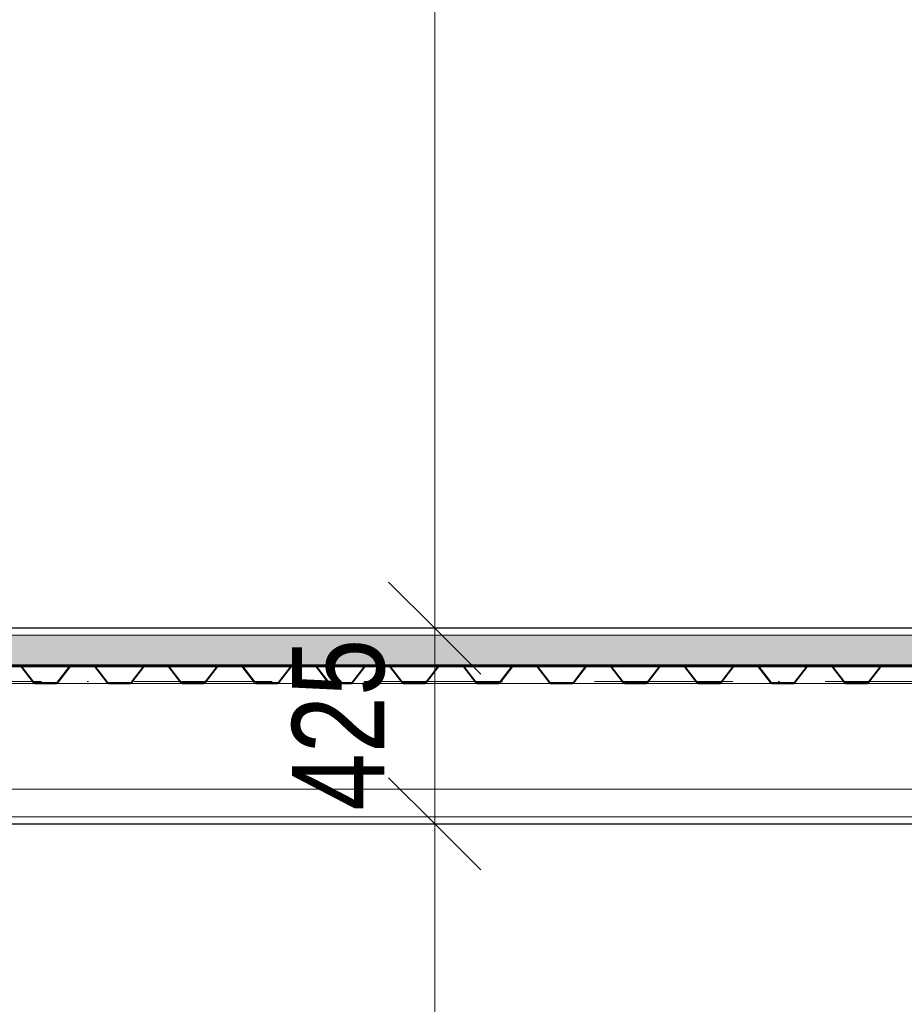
# Model space of a CAD drawing. Header units: millimetres. Extents: x 200776 to 378340, y -23587 to 19113.
# Tile 40 of 61: x 281309 to 283229, y 4283 to 6421. Entities that reach past the tile are written whole.
import ezdxf

# ---------------------------------------------------------------- set-up
doc = ezdxf.new("R2010")
doc.units = ezdxf.units.MM
doc.linetypes.add('Čerchovaná 3mm', pattern=[500, 300, -100, 0, -100])
for name, color, linetype, lineweight in [('CA_KOTY', 3, 'Continuous', 9), ('CA_KOTY-100', 3, 'Continuous', 9), ('CA_NEVHRA1', 3, 'Čerchovaná 3mm', 13), ('CA_PODLAHA', 1, 'Continuous', 25), ('CA_PODLAHA25', 7, 'Continuous', 13), ('CA_POHHRA18', 9, 'Continuous', 9), ('CA_REZY', 1, 'Continuous', 25), ('CA_SRAFY', 9, 'Continuous', 25), ('CA_ZARIZPRED', 8, 'Continuous', 13)]:
    doc.layers.add(name, color=color, linetype=linetype, lineweight=lineweight)
doc.styles.add('Arial_2', font='arial.ttf', dxfattribs={"width": 0.8, "height": 200})
doc.dimstyles.new('HP_Přímá_-_2_mm_Ariel_1-100', dxfattribs={"dimscale": 304.8, "dimtxt": 204.051879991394, "dimasz": 0.6561679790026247, "dimexe": 0.3280839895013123, "dimexo": 0.0625, "dimgap": 0.1640419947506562, "dimtad": 1, "dimdec": 0, "dimzin": 0, "dimdsep": 46, "dimtxsty": 'Arial_2', "dimblk1": 'OBLIQUE', "dimblk2": 'OBLIQUE', "dimsah": 1, "dimcen": 0.09, "dimazin": 0, "dimtfac": 1, "dimtdec": 4, "dimtix": 1, "dimtmove": 0, "dimatfit": 3, "dimfxl": 0.9842519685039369, "dimfxlon": 1, "dimtvp": 1, "dimtolj": 1, "dimtzin": 0, "dimarcsym": 2})

# ---------------------------------------------------------------- blocks, each defined once
blk = doc.blocks.new('ocelová kce final - 11542_003_OK-HALA_TaO-2_ET_AciS_2025-05-29_upr_dwg-2597525-Řez 1 - vestavek V9')
at = {"layer": 'CA_REZY'}
for p, q in [((289409.9999999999, 5099.999999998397), (274064.9999999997, 5099.999999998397)), ((274064.9999999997, 5018.999999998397), (289409.9999999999, 5018.999999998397)), ((281421.1483442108, 5018.999999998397), (281308.8969932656, 5018.999999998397)), ((281311.1995378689, 5016.71378417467), (281337.9420164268, 4981.644068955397)), ((281338.8004621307, 4982.286215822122), (281312.0579835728, 5017.355931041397)), ((281312.0587839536, 5017.3565305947), (281338.8012573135, 4982.286822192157)), ((281391.1987418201, 4982.286821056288), (281417.9412212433, 5017.356537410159)), ((281417.9420164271, 5017.355931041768), (281391.1995378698, 4982.286215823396)), ((281392.0579835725, 4981.644068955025), (281418.8004621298, 5016.713784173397)), ((281468.8071433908, 5018.999999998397), (281421.1928566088, 5018.999999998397)), ((281421.1928566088, 5017.927999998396), (281468.8071433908, 5017.927999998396)), ((281581.1483442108, 5018.999999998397), (281468.8969932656, 5018.999999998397)), ((281471.1995378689, 5016.71378417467), (281497.9420164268, 4981.644068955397)), ((281498.8004621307, 4982.286215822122), (281472.0579835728, 5017.355931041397)), ((281472.0587839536, 5017.356530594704), (281498.8012576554, 4982.286821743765)), ((281551.1987366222, 4982.286814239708), (281577.9412212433, 5017.356537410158)), ((281577.9420164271, 5017.355931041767), (281551.1995378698, 4982.286215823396)), ((281552.0579835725, 4981.644068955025), (281578.8004621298, 5016.713784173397)), ((281628.8071433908, 5018.999999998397), (281581.1928566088, 5018.999999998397)), ((281581.1928566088, 5017.927999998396), (281628.8071433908, 5017.927999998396)), ((281741.1483442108, 5018.999999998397), (281628.8969932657, 5018.999999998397)), ((281631.1995378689, 5016.71378417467), (281657.9420164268, 4981.644068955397)), ((281658.8004621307, 4982.286215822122), (281632.0579835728, 5017.355931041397)), ((281632.0587839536, 5017.356530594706), (281658.8012573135, 4982.286822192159)), ((281711.1987366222, 4982.286814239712), (281737.9412212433, 5017.356537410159)), ((281737.9420164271, 5017.355931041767), (281711.1995378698, 4982.286215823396)), ((281712.0579835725, 4981.644068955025), (281738.8004621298, 5016.713784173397)), ((281784.9999999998, 5018.999999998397), (281741.1928566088, 5018.999999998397)), ((281741.1928566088, 5017.927999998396), (281784.9999999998, 5017.927999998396)), ((281788.8071433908, 5018.999999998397), (281744.9999999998, 5018.999999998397)), ((281744.9999999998, 5018.999999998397), (281744.9999999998, 5017.927999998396)), ((281744.9999999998, 5017.927999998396), (281788.8071433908, 5017.927999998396)), ((281784.9999999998, 5017.927999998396), (281784.9999999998, 5018.999999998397)), ((281901.1483442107, 5018.999999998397), (281788.8969932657, 5018.999999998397)), ((281791.1995378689, 5016.71378417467), (281817.9420164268, 4981.644068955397)), ((281818.8004621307, 4982.286215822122), (281792.0579835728, 5017.355931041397)), ((281792.0587839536, 5017.356530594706), (281818.8012573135, 4982.28682219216)), ((281871.1987366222, 4982.286814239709), (281897.9412212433, 5017.356537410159)), ((281897.9420164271, 5017.355931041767), (281871.1995378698, 4982.286215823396)), ((281872.0579835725, 4981.644068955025), (281898.8004621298, 5016.713784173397)), ((281948.8071433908, 5018.999999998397), (281901.1928566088, 5018.999999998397)), ((281901.1928566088, 5017.927999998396), (281948.8071433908, 5017.927999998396)), ((282061.1483442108, 5018.999999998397), (281948.8969932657, 5018.999999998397)), ((281951.1995378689, 5016.71378417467), (281977.9420164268, 4981.644068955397)), ((281978.8004621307, 4982.286215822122), (281952.0579835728, 5017.355931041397)), ((281952.0587839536, 5017.356530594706), (281978.8012576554, 4982.286821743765)), ((282031.1987418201, 4982.286821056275), (282057.9412212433, 5017.356537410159)), ((282057.9420164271, 5017.355931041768), (282031.1995378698, 4982.286215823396)), ((282032.0579835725, 4981.644068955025), (282058.8004621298, 5016.713784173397)), ((282108.8071433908, 5018.999999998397), (282061.1928566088, 5018.999999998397)), ((282061.1928566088, 5017.927999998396), (282108.8071433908, 5017.927999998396)), ((282221.1483442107, 5018.999999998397), (282108.8969932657, 5018.999999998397)), ((282111.1995378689, 5016.71378417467), (282137.9420164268, 4981.644068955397)), ((282138.8004621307, 4982.286215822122), (282112.0579835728, 5017.355931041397)), ((282112.0587839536, 5017.356530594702), (282138.8012573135, 4982.286822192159)), ((282191.1987366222, 4982.286814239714), (282217.9412216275, 5017.356537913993)), ((282217.9420164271, 5017.355931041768), (282191.1995378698, 4982.286215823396)), ((282192.0579835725, 4981.644068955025), (282218.8004621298, 5016.713784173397)), ((282268.8071433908, 5018.999999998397), (282221.1928566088, 5018.999999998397)), ((282221.1928566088, 5017.927999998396), (282268.8071433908, 5017.927999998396)), ((282381.1483442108, 5018.999999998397), (282268.8969932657, 5018.999999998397)), ((282271.1995378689, 5016.71378417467), (282297.9420164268, 4981.644068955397)), ((282298.8004621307, 4982.286215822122), (282272.0579835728, 5017.355931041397)), ((282272.0587839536, 5017.356530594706), (282298.8012577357, 4982.286821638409)), ((282351.1987366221, 4982.286814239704), (282377.9412212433, 5017.356537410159)), ((282377.9420164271, 5017.355931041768), (282351.1995378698, 4982.286215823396)), ((282352.0579835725, 4981.644068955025), (282378.8004621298, 5016.713784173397)), ((282428.8071433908, 5018.999999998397), (282381.1928566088, 5018.999999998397)), ((282381.1928566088, 5017.927999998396), (282428.8071433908, 5017.927999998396)), ((282541.1483442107, 5018.999999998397), (282428.8969932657, 5018.999999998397)), ((282431.199537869, 5016.71378417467), (282457.9420164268, 4981.644068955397)), ((282458.8004621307, 4982.286215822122), (282432.0579835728, 5017.355931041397)), ((282432.0587839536, 5017.3565305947), (282458.8012577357, 4982.286821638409)), ((282511.1987366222, 4982.286814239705), (282537.9412212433, 5017.35653741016)), ((282537.9420164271, 5017.355931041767), (282511.1995378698, 4982.286215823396)), ((282512.0579835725, 4981.644068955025), (282538.8004621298, 5016.713784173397)), ((282588.8071433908, 5018.999999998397), (282541.1928566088, 5018.999999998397)), ((282541.1928566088, 5017.927999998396), (282588.8071433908, 5017.927999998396)), ((282701.1483442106, 5018.999999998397), (282588.8969932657, 5018.999999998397)), ((282591.199537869, 5016.71378417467), (282617.9420164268, 4981.644068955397)), ((282618.8004621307, 4982.286215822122), (282592.0579835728, 5017.355931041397)), ((282592.0587839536, 5017.356530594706), (282618.8012573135, 4982.286822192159)), ((282671.1987418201, 4982.286821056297), (282697.9412212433, 5017.356537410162)), ((282697.9420164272, 5017.355931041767), (282671.1995378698, 4982.286215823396)), ((282672.0579835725, 4981.644068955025), (282698.8004621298, 5016.713784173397)), ((282744.9999999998, 5018.999999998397), (282701.1928566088, 5018.999999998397)), ((282701.1928566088, 5017.927999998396), (282744.9999999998, 5017.927999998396)), ((282748.8071433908, 5018.999999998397), (282704.9999999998, 5018.999999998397)), ((282704.9999999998, 5018.999999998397), (282704.9999999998, 5017.927999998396)), ((282704.9999999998, 5017.927999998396), (282748.8071433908, 5017.927999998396)), ((282744.9999999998, 5017.927999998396), (282744.9999999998, 5018.999999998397)), ((282861.1483442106, 5018.999999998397), (282748.8969932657, 5018.999999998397)), ((282751.199537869, 5016.71378417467), (282777.9420164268, 4981.644068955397)), ((282778.8004621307, 4982.286215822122), (282752.0579835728, 5017.355931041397)), ((282752.0587839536, 5017.356530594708), (282778.8012573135, 4982.286822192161)), ((282831.1987366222, 4982.286814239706), (282857.9412222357, 5017.356538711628)), ((282857.9420164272, 5017.355931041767), (282831.1995378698, 4982.286215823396)), ((282832.0579835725, 4981.644068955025), (282858.8004621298, 5016.713784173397)), ((282908.8071433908, 5018.999999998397), (282861.1928566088, 5018.999999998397)), ((282861.1928566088, 5017.927999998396), (282908.8071433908, 5017.927999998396)), ((283021.1483442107, 5018.999999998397), (282908.8969932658, 5018.999999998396)), ((282911.199537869, 5016.71378417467), (282937.9420164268, 4981.644068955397)), ((282938.8004621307, 4982.286215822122), (282912.0579835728, 5017.355931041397)), ((282912.0587839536, 5017.356530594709), (282938.8012573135, 4982.286822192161)), ((282991.1987366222, 4982.286814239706), (283017.9412221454, 5017.356538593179)), ((283017.9420164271, 5017.355931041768), (282991.1995378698, 4982.286215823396)), ((282992.0579835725, 4981.644068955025), (283018.8004621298, 5016.713784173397)), ((283068.8071433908, 5018.999999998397), (283021.1928566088, 5018.999999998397)), ((283021.1928566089, 5017.927999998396), (283068.8071433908, 5017.927999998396)), ((283181.1483442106, 5018.999999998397), (283068.8969932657, 5018.999999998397)), ((283071.199537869, 5016.71378417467), (283097.9420164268, 4981.644068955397)), ((283098.8004621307, 4982.286215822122), (283072.0579835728, 5017.355931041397)), ((283072.0587839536, 5017.356530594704), (283098.8012573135, 4982.286822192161)), ((283151.1987366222, 4982.286814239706), (283177.9412221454, 5017.356538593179)), ((283177.9420164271, 5017.355931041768), (283151.1995378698, 4982.286215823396)), ((283152.0579835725, 4981.644068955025), (283178.8004621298, 5016.713784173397)), ((283228.8071433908, 5018.999999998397), (283181.1928566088, 5018.999999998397)), ((283181.1928566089, 5017.927999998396), (283228.8071433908, 5017.927999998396)), ((281388.8071433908, 4981.071999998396), (281341.1928566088, 4981.071999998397)), ((281341.1928566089, 4979.999999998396), (281388.8071433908, 4979.999999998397)), ((281341.1928666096, 4981.072999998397), (281388.8071348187, 4981.072999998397)), ((281548.8071433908, 4981.071999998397), (281501.1928566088, 4981.071999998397)), ((281501.1928566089, 4979.999999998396), (281548.8071433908, 4979.999999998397)), ((281501.1928666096, 4981.072999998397), (281548.8071433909, 4981.072999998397)), ((281708.8071433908, 4981.071999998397), (281661.1928566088, 4981.071999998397)), ((281661.1928566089, 4979.999999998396), (281708.8071433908, 4979.999999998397)), ((281661.1928666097, 4981.072999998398), (281708.8071433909, 4981.072999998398)), ((281868.8071433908, 4981.071999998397), (281821.1928566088, 4981.071999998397)), ((281821.1928566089, 4979.999999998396), (281868.8071433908, 4979.999999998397)), ((281821.1928666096, 4981.072999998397), (281868.8071433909, 4981.072999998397)), ((282028.8071433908, 4981.071999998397), (281981.1928566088, 4981.071999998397)), ((281981.1928566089, 4979.999999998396), (282028.8071433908, 4979.999999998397)), ((281981.1928666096, 4981.072999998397), (282028.8071348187, 4981.072999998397)), ((282188.8071433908, 4981.071999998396), (282141.1928566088, 4981.071999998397)), ((282141.1928566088, 4979.999999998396), (282188.8071433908, 4979.999999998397)), ((282141.1928666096, 4981.072999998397), (282188.8071433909, 4981.072999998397)), ((282348.8071433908, 4981.071999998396), (282301.1928566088, 4981.071999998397)), ((282301.1928566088, 4979.999999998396), (282348.8071433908, 4979.999999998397)), ((282301.1928666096, 4981.072999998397), (282348.8071441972, 4981.072999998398)), ((282508.8071433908, 4981.071999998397), (282461.1928566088, 4981.071999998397)), ((282461.1928566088, 4979.999999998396), (282508.8071433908, 4979.999999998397)), ((282461.1928666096, 4981.072999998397), (282508.8071441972, 4981.072999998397)), ((282668.8071433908, 4981.071999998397), (282621.1928566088, 4981.071999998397)), ((282621.1928566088, 4979.999999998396), (282668.8071433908, 4979.999999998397)), ((282621.1928666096, 4981.072999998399), (282668.8071348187, 4981.072999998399)), ((282828.8071433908, 4981.071999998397), (282781.1928566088, 4981.071999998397)), ((282781.1928566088, 4979.999999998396), (282828.8071433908, 4979.999999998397)), ((282781.1928666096, 4981.072999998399), (282828.807144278, 4981.072999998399)), ((282988.8071433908, 4981.071999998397), (282941.1928566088, 4981.071999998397)), ((282941.1928566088, 4979.999999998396), (282988.8071433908, 4979.999999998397)), ((282941.1928666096, 4981.072999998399), (282988.807144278, 4981.072999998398)), ((283148.8071433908, 4981.071999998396), (283101.1928566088, 4981.071999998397)), ((283101.1928566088, 4979.999999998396), (283148.8071433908, 4979.999999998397)), ((283101.1928666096, 4981.072999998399), (283148.807144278, 4981.072999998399))]:
    blk.add_line(p, q, dxfattribs=at)
for centre, radius, start, end in [((281308.8071433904, 5014.963999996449), 4.036000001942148, 36.34520984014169, 89.9999999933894), ((281308.8071433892, 5014.963999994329), 2.96400000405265, 36.18153253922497, 90), ((281308.8071433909, 5014.963999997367), 4.037000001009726, 36.34533149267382, 88.72468572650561), ((281421.2644783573, 5014.822381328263), 4.179232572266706, 91.59236247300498, 142.6725985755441), ((281421.1928566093, 5014.963999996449), 4.036000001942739, 90, 143.6547901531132), ((281421.1928566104, 5014.963999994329), 2.964000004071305, 90.00000003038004, 143.8184674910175), ((281468.8071433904, 5014.963999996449), 4.036000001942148, 36.34520984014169, 89.9999999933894), ((281468.8071433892, 5014.963999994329), 2.96400000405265, 36.18153253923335, 90), ((281468.8071433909, 5014.963999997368), 4.037000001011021, 36.34533149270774, 88.72468572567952), ((281581.2644783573, 5014.822381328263), 4.179232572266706, 91.59236247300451, 142.6725985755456), ((281581.1928566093, 5014.963999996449), 4.036000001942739, 90, 143.6547901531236), ((281581.1928566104, 5014.963999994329), 2.964000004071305, 90.00000003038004, 143.8184674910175), ((281628.8071433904, 5014.963999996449), 4.036000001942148, 36.34520984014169, 89.9999999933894), ((281628.8071433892, 5014.963999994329), 2.96400000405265, 36.18153253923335, 90), ((281628.8071433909, 5014.96399999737), 4.037000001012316, 36.3453314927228, 88.72468572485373), ((281741.2644783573, 5014.822381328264), 4.179232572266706, 91.59236247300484, 142.6725985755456), ((281741.1928566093, 5014.963999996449), 4.036000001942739, 90, 143.6547901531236), ((281741.1928566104, 5014.963999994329), 2.964000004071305, 90.00000003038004, 143.8184674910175), ((281788.8071433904, 5014.963999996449), 4.036000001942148, 36.34520984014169, 89.9999999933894), ((281788.8071433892, 5014.963999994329), 2.96400000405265, 36.18153253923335, 90), ((281788.8071433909, 5014.96399999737), 4.037000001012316, 36.3453314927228, 88.72468572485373), ((281901.2644783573, 5014.822381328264), 4.179232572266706, 91.59236247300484, 142.6725985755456), ((281901.1928566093, 5014.963999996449), 4.036000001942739, 90, 143.6547901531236), ((281901.1928566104, 5014.963999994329), 2.964000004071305, 90.00000003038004, 143.8184674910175), ((281948.8071433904, 5014.963999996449), 4.036000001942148, 36.34520984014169, 89.9999999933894), ((281948.8071433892, 5014.963999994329), 2.96400000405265, 36.18153253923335, 90), ((281948.8071433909, 5014.96399999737), 4.037000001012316, 36.34533149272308, 88.72468572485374), ((282061.2644783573, 5014.822381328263), 4.179232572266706, 91.5923624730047, 142.6725985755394), ((282061.1928566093, 5014.963999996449), 4.036000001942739, 90, 143.6547901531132), ((282061.1928566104, 5014.963999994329), 2.964000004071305, 90.00000003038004, 143.8184674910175), ((282108.8071433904, 5014.963999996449), 4.036000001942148, 36.34520984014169, 89.9999999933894), ((282108.8071433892, 5014.963999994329), 2.96400000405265, 36.18153253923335, 90), ((282108.8071433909, 5014.963999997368), 4.037000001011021, 36.3453314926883, 88.7246857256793), ((282221.2644783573, 5014.822381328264), 4.179232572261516, 91.59236247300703, 142.6725898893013), ((282221.1928566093, 5014.963999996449), 4.036000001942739, 90, 143.6547901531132), ((282221.1928566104, 5014.963999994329), 2.964000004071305, 90.00000003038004, 143.8184674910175), ((282268.8071433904, 5014.963999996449), 4.036000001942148, 36.34520984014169, 89.9999999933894), ((282268.8071433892, 5014.963999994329), 2.96400000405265, 36.18153253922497, 90), ((282268.8071433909, 5014.96399999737), 4.037000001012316, 36.34533149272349, 88.72468572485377), ((282381.2644783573, 5014.822381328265), 4.179232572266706, 91.59236247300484, 142.6725985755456), ((282381.1928566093, 5014.963999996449), 4.036000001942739, 90, 143.6547901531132), ((282381.1928566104, 5014.963999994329), 2.964000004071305, 90.00000003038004, 143.8184674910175), ((282428.8071433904, 5014.963999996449), 4.036000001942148, 36.34520984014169, 89.9999999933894), ((282428.8071433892, 5014.963999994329), 2.964000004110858, 36.18153253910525, 90), ((282428.8071433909, 5014.963999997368), 4.037000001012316, 36.34533149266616, 88.7246857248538), ((282541.2644783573, 5014.822381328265), 4.179232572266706, 91.59236247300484, 142.6725985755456), ((282541.1928566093, 5014.963999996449), 4.036000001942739, 90, 143.6547901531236), ((282541.1928566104, 5014.963999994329), 2.964000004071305, 90.00000003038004, 143.8184674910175), ((282588.8071433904, 5014.963999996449), 4.036000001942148, 36.34520984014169, 89.9999999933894), ((282588.8071433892, 5014.963999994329), 2.964000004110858, 36.18153253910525, 90), ((282588.8071433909, 5014.96399999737), 4.037000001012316, 36.34533149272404, 88.72468572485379), ((282701.2644783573, 5014.822381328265), 4.179232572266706, 91.5923624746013, 142.6725985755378), ((282701.1928566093, 5014.963999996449), 4.036000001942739, 90, 143.6547901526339), ((282701.1928566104, 5014.963999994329), 2.964000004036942, 90.00000003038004, 143.818467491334), ((282748.8071433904, 5014.963999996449), 4.036000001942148, 36.34520984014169, 89.9999999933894), ((282748.8071433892, 5014.963999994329), 2.96400000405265, 36.1815325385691, 90), ((282748.8071433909, 5014.963999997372), 4.037000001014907, 36.34533149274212, 88.72468572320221), ((282861.2644783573, 5014.822381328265), 4.179232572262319, 91.59236247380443, 142.6725761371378), ((282861.1928566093, 5014.963999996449), 4.036000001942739, 90, 143.6547901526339), ((282861.1928566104, 5014.963999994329), 2.964000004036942, 90.00000003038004, 143.818467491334), ((282908.8071433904, 5014.963999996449), 4.036000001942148, 36.34520984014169, 89.9999999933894), ((282908.8071433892, 5014.963999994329), 2.96400000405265, 36.1815325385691, 90), ((282908.8071433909, 5014.963999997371), 4.037000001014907, 36.34533149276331, 88.72468572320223), ((283021.2644783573, 5014.822381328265), 4.179232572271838, 91.59236247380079, 142.6725781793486), ((283021.1928566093, 5014.963999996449), 4.036000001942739, 90, 143.6547901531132), ((283021.1928566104, 5014.963999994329), 2.964000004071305, 90.00000002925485, 143.8184674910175), ((283068.8071433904, 5014.963999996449), 4.036000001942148, 36.34520984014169, 89.9999999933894), ((283068.8071433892, 5014.963999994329), 2.96400000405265, 36.1815325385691, 90), ((283068.8071433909, 5014.963999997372), 4.037000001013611, 36.34533149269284, 88.72468572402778), ((283181.2644783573, 5014.822381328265), 4.179232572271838, 91.59236247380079, 142.6725781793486), ((283181.1928566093, 5014.963999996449), 4.036000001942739, 90, 143.6547901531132), ((283181.1928566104, 5014.963999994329), 2.964000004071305, 90.00000002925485, 143.8184674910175), ((283228.8071433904, 5014.963999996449), 4.036000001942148, 36.34520984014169, 89.9999999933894), ((283228.8071433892, 5014.963999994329), 2.96400000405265, 36.18153253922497, 90), ((281341.1928566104, 4984.036000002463), 2.96400000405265, 216.1815325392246, 269.9999999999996), ((281341.2545744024, 4984.157603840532), 3.085221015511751, 217.3274014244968, 268.8539453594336), ((281388.7545515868, 4984.139622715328), 3.067073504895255, 270.9823517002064, 322.8363026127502), ((281388.8071433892, 4984.036000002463), 2.964000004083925, 270.0000000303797, 323.8184674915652), ((281501.1928566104, 4984.036000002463), 2.96400000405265, 216.181532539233, 269.9999999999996), ((281501.2545744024, 4984.157603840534), 3.085221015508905, 217.3274118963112, 268.8539453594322), ((281548.8071433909, 4984.035999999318), 2.963000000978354, 269.9999999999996, 323.8186608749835), ((281548.8071433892, 4984.036000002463), 2.964000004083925, 270.0000000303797, 323.8184674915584), ((281661.1928566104, 4984.036000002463), 2.96400000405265, 216.181532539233, 269.9999999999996), ((281661.2545744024, 4984.157603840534), 3.085221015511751, 217.3274014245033, 268.8539453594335), ((281708.8071433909, 4984.035999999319), 2.963000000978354, 269.9999999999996, 323.8186608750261), ((281708.8071433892, 4984.036000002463), 2.964000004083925, 270.0000000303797, 323.8184674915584), ((281821.1928566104, 4984.036000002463), 2.96400000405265, 216.181532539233, 269.9999999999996), ((281821.2545744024, 4984.157603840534), 3.085221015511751, 217.3274014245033, 268.8539453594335), ((281868.8071433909, 4984.035999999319), 2.963000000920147, 269.9999999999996, 323.8186608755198), ((281868.8071433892, 4984.036000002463), 2.964000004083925, 270.0000000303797, 323.8184674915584), ((281981.1928566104, 4984.036000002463), 2.96400000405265, 216.181532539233, 269.9999999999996), ((281981.2545744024, 4984.157603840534), 3.085221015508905, 217.3274118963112, 268.8539453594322), ((282028.7545515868, 4984.139622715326), 3.067073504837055, 270.9823517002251, 322.8363026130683), ((282028.8071433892, 4984.036000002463), 2.964000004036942, 270.0000000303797, 323.8184674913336), ((282141.1928566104, 4984.036000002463), 2.96400000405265, 216.1815325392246, 269.9999999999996), ((282141.2545744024, 4984.157603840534), 3.085221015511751, 217.3274014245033, 268.8539453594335), ((282188.8071433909, 4984.035999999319), 2.963000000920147, 269.9999999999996, 323.8186608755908), ((282188.8071433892, 4984.036000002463), 2.964000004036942, 270.0000000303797, 323.8184674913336), ((282301.1928566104, 4984.036000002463), 2.96400000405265, 216.1815325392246, 269.9999999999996), ((282301.2545744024, 4984.157603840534), 3.085221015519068, 217.3274143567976, 268.853945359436), ((282348.8071433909, 4984.035999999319), 2.963000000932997, 270.0000155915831, 323.8186608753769), ((282348.8071433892, 4984.036000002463), 2.964000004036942, 270.0000000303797, 323.8184674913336), ((282461.1928566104, 4984.036000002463), 2.96400000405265, 216.181532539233, 269.9999999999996), ((282461.2545744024, 4984.157603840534), 3.085221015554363, 217.3274143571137, 268.8539453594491), ((282508.8071433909, 4984.035999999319), 2.963000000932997, 270.0000155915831, 323.8186608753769), ((282508.8071433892, 4984.036000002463), 2.964000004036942, 270.0000000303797, 323.8184674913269), ((282621.1928566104, 4984.036000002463), 2.96400000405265, 216.181532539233, 269.9999999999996), ((282621.2545744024, 4984.157603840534), 3.085221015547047, 217.3274014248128, 268.8539453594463), ((282668.7545515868, 4984.13962271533), 3.067073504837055, 270.9823517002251, 322.8363026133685), ((282668.8071433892, 4984.036000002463), 2.964000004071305, 270.0000000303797, 323.8184674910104), ((282781.1928566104, 4984.036000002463), 2.96400000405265, 216.181532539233, 269.9999999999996), ((282781.2545744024, 4984.157603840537), 3.085221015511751, 217.3274014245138, 268.8539453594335), ((282828.8071433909, 4984.035999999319), 2.963000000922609, 270.000017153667, 323.8186608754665), ((282828.8071433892, 4984.036000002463), 2.964000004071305, 270.0000000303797, 323.8184674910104), ((282941.1928566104, 4984.036000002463), 2.96400000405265, 216.181532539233, 269.9999999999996), ((282941.2545744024, 4984.157603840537), 3.085221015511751, 217.3274014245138, 268.8539453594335), ((282988.8071433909, 4984.035999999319), 2.963000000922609, 270.000017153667, 323.8186608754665), ((282988.8071433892, 4984.036000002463), 2.964000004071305, 270.0000000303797, 323.8184674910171), ((283101.1928566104, 4984.036000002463), 2.96400000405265, 216.1815325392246, 269.9999999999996), ((283101.2545744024, 4984.157603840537), 3.085221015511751, 217.3274014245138, 268.8539453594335), ((283148.8071433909, 4984.035999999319), 2.963000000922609, 270.000017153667, 323.8186608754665), ((283148.8071433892, 4984.036000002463), 2.964000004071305, 270.0000000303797, 323.8184674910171), ((281341.1928566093, 4984.036000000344), 4.036000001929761, 216.3452098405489, 269.9999999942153), ((281388.8071433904, 4984.036000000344), 4.036000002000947, 269.9999999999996, 323.6547901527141), ((281501.1928566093, 4984.036000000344), 4.036000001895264, 216.3452098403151, 269.9999999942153), ((281548.8071433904, 4984.036000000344), 4.036000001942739, 269.9999999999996, 323.6547901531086), ((281661.1928566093, 4984.036000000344), 4.036000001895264, 216.3452098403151, 269.9999999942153), ((281708.8071433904, 4984.036000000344), 4.036000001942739, 269.9999999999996, 323.6547901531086), ((281821.1928566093, 4984.036000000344), 4.036000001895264, 216.3452098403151, 269.9999999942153), ((281868.8071433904, 4984.036000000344), 4.036000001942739, 269.9999999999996, 323.6547901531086), ((281981.1928566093, 4984.036000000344), 4.036000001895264, 216.3452098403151, 269.9999999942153), ((282028.8071433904, 4984.036000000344), 4.036000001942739, 269.9999999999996, 323.6547901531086), ((282141.1928566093, 4984.036000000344), 4.036000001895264, 216.3452098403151, 269.999999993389), ((282188.8071433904, 4984.036000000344), 4.036000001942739, 269.9999999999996, 323.6547901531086), ((282301.1928566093, 4984.036000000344), 4.036000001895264, 216.3452098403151, 269.999999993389), ((282348.8071433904, 4984.036000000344), 4.036000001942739, 269.9999999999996, 323.6547901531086), ((282461.1928566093, 4984.036000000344), 4.036000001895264, 216.3452098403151, 269.999999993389), ((282508.8071433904, 4984.036000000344), 4.036000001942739, 269.9999999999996, 323.6547901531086), ((282621.1928566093, 4984.036000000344), 4.036000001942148, 216.3452098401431, 269.999999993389), ((282668.8071433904, 4984.036000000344), 4.036000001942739, 269.9999999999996, 323.6547901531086), ((282781.1928566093, 4984.036000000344), 4.036000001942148, 216.3452098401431, 269.999999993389), ((282828.8071433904, 4984.036000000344), 4.036000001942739, 269.9999999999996, 323.6547901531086), ((282941.1928566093, 4984.036000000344), 4.036000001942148, 216.3452098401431, 269.999999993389), ((282988.8071433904, 4984.036000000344), 4.036000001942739, 269.9999999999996, 323.6547901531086), ((283101.1928566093, 4984.036000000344), 4.036000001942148, 216.3452098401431, 269.999999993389), ((283148.8071433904, 4984.036000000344), 4.036000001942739, 269.9999999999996, 323.6547901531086)]:
    blk.add_arc(centre, radius, start, end, dxfattribs=at)
blk = doc.blocks.new('ocelová kce final - ocelová kce final-2597615-Řez 1 - vestavek V9')
blk.add_blockref('ocelová kce final - 11542_003_OK-HALA_TaO-2_ET_AciS_2025-05-29_upr_dwg-2597525-Řez 1 - vestavek V9', (0, 0))
blk = doc.blocks.new('DIMBLOCK3-Řez 1 - vestavek V9')
at = {"layer": 'CA_KOTY-100'}
for p, q in [((282209.5738457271, 8939.999999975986), (282109.5738457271, 9039.999999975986)), ((282209.5738457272, 8939.999999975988), (282109.5738457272, 8939.999999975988)), ((282209.5738457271, 8939.999999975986), (282209.5738457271, 5100.000000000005)), ((282209.5738457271, 8939.999999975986), (282309.5738457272, 8839.999999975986)), ((282209.5738457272, 8939.999999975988), (282509.5738457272, 8939.999999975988)), ((282209.5738457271, 5100.000000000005), (282109.5738457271, 5200.000000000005)), ((282209.5738457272, 5100.000000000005), (282109.5738457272, 5100.000000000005)), ((282209.5738457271, 5100.000000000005), (282309.5738457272, 5000.000000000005)), ((282209.5738457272, 5100.000000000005), (282509.5738457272, 5100.000000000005))]:
    blk.add_line(p, q, dxfattribs=at)
at = {"layer": 'CA_KOTY-100', "color": 0, "insert": (281899.9279115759, 6775.137743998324), "char_height": 200, "width": 587.6694143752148, "attachment_point": 1, "rotation": 90, "line_spacing_factor": 0.9417779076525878, "style": 'Arial_2'}
blk.add_mtext('3840', dxfattribs=at)
blk = doc.blocks.new('_Oblique')
at = {"color": 0, "linetype": 'ByBlock', "lineweight": -2}
blk.add_line((-0.5, -0.5), (0.5, 0.5), dxfattribs=at)
blk = doc.blocks.new('DIMBLOCK4-Řez 1 - vestavek V9')
at = {"layer": 'CA_KOTY-100'}
for p, q in [((282209.5738457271, 5100.000000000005), (282109.5738457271, 5200.000000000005)), ((282209.5738457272, 5100.000000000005), (282109.5738457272, 5100.000000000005)), ((282209.5738457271, 5100.000000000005), (282209.5738457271, 4675.000000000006)), ((282209.5738457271, 5100.000000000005), (282309.5738457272, 5000.000000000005)), ((282209.5738457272, 5100.000000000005), (282509.5738457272, 5100.000000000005)), ((282209.5738457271, 4675.000000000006), (282109.5738457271, 4775.000000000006)), ((282209.5738457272, 4675.000000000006), (282109.5738457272, 4675.000000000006)), ((282209.5738457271, 4675.000000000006), (282309.5738457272, 4575.000000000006)), ((282209.5738457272, 4675.000000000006), (282509.5738457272, 4675.000000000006))]:
    blk.add_line(p, q, dxfattribs=at)
at = {"layer": 'CA_KOTY-100', "color": 0, "insert": (281899.9279115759, 4703.853308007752), "char_height": 200, "width": 440.752060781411, "attachment_point": 1, "rotation": 90, "line_spacing_factor": 0.9417779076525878, "style": 'Arial_2'}
blk.add_mtext('425', dxfattribs=at)
blk = doc.blocks.new('DIMBLOCK5-Řez 1 - vestavek V9')
at = {"layer": 'CA_KOTY-100'}
for p, q in [((282209.5738457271, 4675.000000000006), (282109.5738457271, 4775.000000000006)), ((282209.5738457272, 4675.000000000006), (282109.5738457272, 4675.000000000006)), ((282209.5738457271, 4675.000000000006), (282209.5738457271, -3.191750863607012e-09)), ((282209.5738457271, 4675.000000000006), (282309.5738457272, 4575.000000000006)), ((282209.5738457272, 4675.000000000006), (282509.5738457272, 4675.000000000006)), ((282209.5738457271, -3.19161550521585e-09), (282109.5738457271, 99.99999999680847)), ((282209.5738457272, -3.191486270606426e-09), (282109.5738457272, -3.191486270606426e-09)), ((282209.5738457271, -3.19161550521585e-09), (282309.5738457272, -100.0000000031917)), ((282209.5738457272, -3.191486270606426e-09), (282509.5738457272, -3.191486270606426e-09))]:
    blk.add_line(p, q, dxfattribs=at)
at = {"layer": 'CA_KOTY-100', "color": 0, "insert": (281899.9279115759, 2092.637744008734), "char_height": 200, "width": 587.6694143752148, "attachment_point": 1, "rotation": 90, "line_spacing_factor": 0.9417779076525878, "style": 'Arial_2'}
blk.add_mtext('4675', dxfattribs=at)

msp = doc.modelspace()

# ---------------------------------------------------------------- hatches: boundary and pattern name
at = {"layer": 'CA_SRAFY', "lineweight": 9}
h = msp.add_hatch(dxfattribs=at)
h.set_pattern_fill('FP_13', color=256, style=0, pattern_type=2)
h.set_pattern_definition([(45, (248519.699, 1115.013), (-359.2102448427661, 359.2102448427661), []), (45, (248663.383, 1115.013), (-359.2102448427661, 359.2102448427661), []), (45, (248950.751, 1115.013), (-215.5261469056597, 502.8943427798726), [203.2, -101.6, 3.353, -98.24700000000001])])
h.paths.add_polyline_path([(236175.2558889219, 5020.000000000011), (246890.0471675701, 5020.000000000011), (246890.0471675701, 5085.000000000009), (205090.0471675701, 5085.000000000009), (205090.0471675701, 5020.000000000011), (235814.0425030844, 5020.000000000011)])
h.paths.add_polyline_path([(289420.0461182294, 5020.000000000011), (289420.0461182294, 5085.000000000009), (274055.0461182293, 5085.000000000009), (274055.0461182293, 5020.000000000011), (289273.6236070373, 5020.000000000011)])
h.paths.add_polyline_path([(273905.0461182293, 5020.000000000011), (273905.0461182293, 5085.000000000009), (265520.0471757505, 5085.000000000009), (265520.0471757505, 5020.000000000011), (273741.448016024, 5020.000000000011)])

# ---------------------------------------------------------------- linework, layer by layer
at = {"layer": 'CA_NEVHRA1'}
msp.add_line((274055.0461182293, 4984.000000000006), (289420.0461182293, 4984.000000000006), dxfattribs=at)
at = {"layer": 'CA_PODLAHA'}
for p, q in [((289420.0461182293, 5100.000000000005), (274055.0461182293, 5100.000000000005)), ((274055.0461182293, 4675.000000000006), (289420.0461182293, 4675.000000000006))]:
    msp.add_line(p, q, dxfattribs=at)
at = {"layer": 'CA_PODLAHA25'}
for p, q in [((289420.0461182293, 5085.000000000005), (274055.0461182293, 5085.000000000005)), ((289420.0461182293, 5020.000000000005), (274055.0461182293, 5020.000000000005)), ((289420.0461182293, 4980.000000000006), (274055.0461182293, 4980.000000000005)), ((289420.0461182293, 4750.000000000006), (274055.0461182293, 4750.000000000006)), ((289420.0461182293, 4690.000000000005), (274055.0461182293, 4690.000000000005))]:
    msp.add_line(p, q, dxfattribs=at)
at = {"layer": 'CA_POHHRA18'}
msp.add_line((274055.0461182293, 5016.000000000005), (289420.0461182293, 5016.000000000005), dxfattribs=at)

# ---------------------------------------------------------------- block references
at = {"layer": 'CA_ZARIZPRED'}
msp.add_blockref('ocelová kce final - ocelová kce final-2597615-Řez 1 - vestavek V9', (0, 0), dxfattribs=at)

# ---------------------------------------------------------------- dimensions: what is measured, and where the dimension line sits
at = {"layer": 'CA_KOTY'}
for base, p1, p2, override, picture, middle in [((282209.5738457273, 5100.000000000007), (282509.5738457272, 8939.999999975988), (282509.5738457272, 5100.000000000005), {"dimpost": '<>', "dimfxl": 3839.999999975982}, 'DIMBLOCK3-Řez 1 - vestavek V9', (282057.3910347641, 7019.999999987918)), ((282209.5738457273, 4675.000000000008), (282509.5738457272, 5100.000000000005), (282509.5738457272, 4675.000000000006), {"dimpost": '<>', "dimfxl": 424.9999999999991}, 'DIMBLOCK4-Řez 1 - vestavek V9', (282057.4592475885, 4887.499999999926)), ((282209.5738457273, -3.191534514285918e-09), (282509.5738457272, 4675.000000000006), (282509.5738457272, -3.191486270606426e-09), {"dimpost": '<>', "dimfxl": 4675.000000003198}, 'DIMBLOCK5-Řez 1 - vestavek V9', (282057.4592475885, 2337.499999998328))]:
    dim = msp.add_linear_dim(base=base, p1=p1, p2=p2, angle=89.99999999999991, dimstyle='HP_Přímá_-_2_mm_Ariel_1-100', override=override, dxfattribs=at)
    dim.commit()
    dim.dimension.update_dxf_attribs({"geometry": picture, "text_midpoint": middle})

doc.saveas('drawing.dxf')
